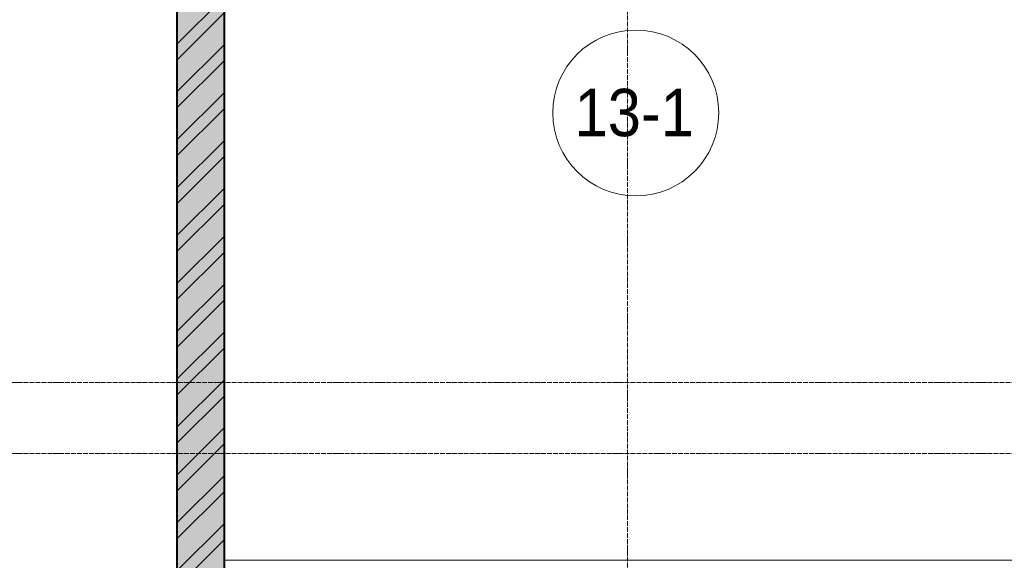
# Model space of a CAD drawing. Header units: millimetres. Extents: x 5617 to 183965, y 7718 to 172958.
# Tile 84 of 120: x 69762 to 73915, y 29250 to 31531. Entities that reach past the tile are written whole.
import ezdxf

# ---------------------------------------------------------------- set-up
doc = ezdxf.new("R2010")
doc.units = ezdxf.units.MM
doc.linetypes.add('ADSK_Линия сетки', pattern=[25, 20, -2.5, 0, -2.5])
doc.linetypes.add('Линия сетки', pattern=[25, 20, -2.5, 0, -2.5])
for name, color, linetype, lineweight in [('Марки помещений', 7, 'Continuous', 20), ('Оси', 7, 'Continuous', 9), ('Стены', 7, 'Continuous', 18), ('Стены разрез', 7, 'Continuous', 40)]:
    doc.layers.add(name, color=color, linetype=linetype, lineweight=lineweight)
doc.styles.add('Arial_3', font='arial.ttf', dxfattribs={"width": 0.9, "height": 200})

# ---------------------------------------------------------------- blocks, each defined once
blk = doc.blocks.new('135_SLK_K4_AR_rvt-1-МКСС_К4_L05_18_600_')
at = {"layer": 'Стены разрез', "lineweight": 9, "true_color": 0xcccccc}
h = blk.add_hatch(dxfattribs=at)
h.set_pattern_fill('FP_1', color=254, style=0, pattern_type=2)
h.set_pattern_definition([(50, (0, 0), (218.62117, -19.1268), [22.86, -251.46]), (355, (0, 0), (-42.29187, 229.2684), [18.288, -201.168]), (100.451, (18.22, -1.6), (176.33107, 210.13963), [19.428, -213.708]), (46.184, (0, 60.96), (325.29495, -50.45164), [34.29, -377.19]), (96.636, (27.1, 56.76), (284.883, 296.91266), [29.142, -320.562]), (351.184, (0, 60.96), (284.8858, 296.9107), [27.432, -301.752]), (21, (30.48, 45.72), (181.93753, -122.71832), [22.86, -251.46]), (326, (30.48, 45.72), (74.16223, 221.0262), [18.288, -201.168]), (71.451, (45.64, 35.5), (256.10035, 98.30526), [19.428, -213.708]), (37.5, (0, 0), (3.70639, 101.465895), [3.353, -195.377, 3.353, -200.863, -201.93]), (37.5, (0, 0), (3.70639, 101.465895), [-402.946, 3.353, -198.577]), (7.5, (0, 0), (80.18358, 120.21653), [3.353, -113.081, 3.353, -190.805, -76.962]), (7.5, (0, 0), (80.18358, 120.21653), [-310.591, 3.353, -73.609]), (327.5, (-67.97, 0), (162.708646, -6.87497), [3.353, -72.847, 3.353, -234.391, -315.468]), (327.5, (-67.97, 0), (162.708646, -6.87497), [-313.944, 3.353, -312.115]), (317.5, (-98.45, 0), (177.75468, 30.51183), [3.353, -95.707, 3.353, -154.534, -224.028]), (317.5, (-98.45, 0), (177.75468, 30.51183), [-256.946, 3.353, -220.675])])
h.paths.add_polyline_path([(120450, 26470), (120650, 26470), (120650, 32900), (120450, 32900), (120450, 26544.3)])
h = blk.add_hatch(dxfattribs=at)
h.set_pattern_fill('FP_2', color=254, style=0, pattern_type=2)
h.set_pattern_definition([(45, (0, 0), (-101.02788, 101.02788), []), (45, (67.35, 0), (-101.02788, 101.02788), [])])
h.paths.add_polyline_path([(120450, 26470), (120650, 26470), (120650, 32900), (120450, 32900), (120450, 26544.3)])
at = {"layer": 'Стены', "color": 254, "true_color": 0xcccccc}
blk.add_line((120650, 29250.4), (124100, 29250.4), dxfattribs=at)
at = {"layer": 'Стены разрез', "color": 254, "true_color": 0xcccccc}
for p, q in [((120450, 32900), (120450, 26470)), ((120650, 26470), (120650, 32900))]:
    blk.add_line(p, q, dxfattribs=at)
blk = doc.blocks.new('050_Марка_Помещение - Номер-620969-МКСС_К4_L05_18_600_')
at = {"layer": 'Марки помещений'}
blk.add_circle((0, 0), 3.5, dxfattribs=at)

msp = doc.modelspace()

# ---------------------------------------------------------------- linework, layer by layer
at = {"layer": 'Оси', "linetype": 'Линия сетки'}
msp.add_line((72324.8, 12025.7), (72324.8, 33150), dxfattribs=at)
at = {"layer": 'Оси', "linetype": 'ADSK_Линия сетки'}
for p, q in [((86966.3, 30000), (28171, 30000)), ((86966.3, 29700), (26901, 29700))]:
    msp.add_line(p, q, dxfattribs=at)

# ---------------------------------------------------------------- block references
at = {"lineweight": 5}
msp.add_blockref('135_SLK_K4_AR_rvt-1-МКСС_К4_L05_18_600_', (-50025.2, 0), dxfattribs=at)
at = {"layer": 'Марки помещений', "xscale": 99.99999999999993, "yscale": 99.99999999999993, "zscale": 99.99999999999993}
msp.add_blockref('050_Марка_Помещение - Номер-620969-МКСС_К4_L05_18_600_', (72360.3, 31137.5), dxfattribs=at)

# ---------------------------------------------------------------- texts
at = {"layer": 'Марки помещений', "lineweight": 9, "insert": (72102.3, 31239.3), "char_height": 200, "width": 620.506, "attachment_point": 1, "style": 'Arial_3'}
msp.add_mtext('13-1', dxfattribs=at)

doc.saveas('drawing.dxf')
